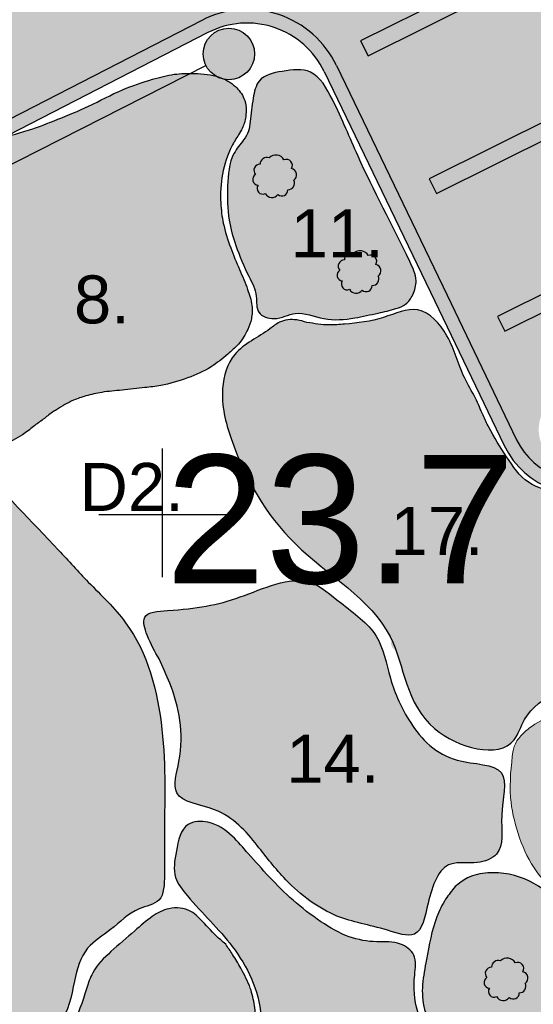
# Model space of a CAD drawing. Extents: x 5491059 to 5491327, y 5912942 to 5913063.
# Tile 43 of 49: x 5491220.3 to 5491223.3, y 5913003.63 to 5913009.38. Entities that reach past the tile are written whole.
import ezdxf

# ---------------------------------------------------------------- set-up
doc = ezdxf.new("R2010")
doc.units = 0
doc.layers.get('0').update_dxf_attribs({"linetype": 'CONTINUOUS'})
for name, color, linetype in [('AK_mała architektura', 7, 'CONTINUOUS'), ('AK_nawierzchnie', 21, 'CONTINUOUS'), ('AK_ogordzenie', 7, 'CONTINUOUS'), ('AK_pomocnicza', 7, 'CONTINUOUS'), ('AK_rośliny', 7, 'CONTINUOUS')]:
    doc.layers.add(name, color=color, linetype=linetype)
doc.layers.add('GSPWPN', color=7, linetype='CONTINUOUS', lineweight=13)
doc.layers.add('GSPWPN_O', color=7, linetype='CONTINUOUS', lineweight=13)
doc.styles.add('Arial', font='arial.ttf')
doc.styles.get("Standard").update_dxf_attribs({"font": 'txt.shx'})

# ---------------------------------------------------------------- blocks, each defined once
blk = doc.blocks.new('D_GSPWPN1')
blk.add_hatch(color=0).paths.add_polyline_path([(-0.045, 0), (-0.043467, -0.011647), (-0.038971, -0.0225), (-0.03182, -0.03182), (-0.0225, -0.038971), (-0.011647, -0.043467), (0, -0.045), (0.011647, -0.043467), (0.0225, -0.038971), (0.03182, -0.03182), (0.038971, -0.0225), (0.043467, -0.011647), (0.045, 0), (0.043467, 0.011647), (0.038971, 0.0225), (0.03182, 0.03182), (0.0225, 0.038971), (0.011647, 0.043467), (0, 0.045), (-0.011647, 0.043467), (-0.0225, 0.038971), (-0.03182, 0.03182), (-0.038971, 0.0225), (-0.043467, 0.011647)])
blk = doc.blocks.new('1-flat-1')
at = {"layer": 'AK_nawierzchnie', "linetype": 'Continuous', "lineweight": 5, "transparency": 33554534}
h = blk.add_hatch(color=254, dxfattribs=at)
h.dxf.hatch_style = 1
h.paths.add_polyline_path([(5491300.6426, 5913019.3532), (5491294.7543, 5913016.3188), (5491295.8204, 5913015.6901), (5491300.0207, 5913017.8497, -0.102762)])
h.paths.add_polyline_path([(5491304.181, 5913019.9887, -0.421893), (5491304.9688, 5913019.7246), (5491305.6137, 5913018.3855), (5491306.0196, 5913017.5428, 0.414214), (5491306.5803, 5913017.3467), (5491307.8491, 5913018.0005, 0.343292), (5491304.0393, 5913021.1036), (5491300.6426, 5913019.3532, 0.102762), (5491300.0207, 5913017.8497)])
h.paths.add_polyline_path([(5491305.1094, 5913019.8694), (5491305.8751, 5913020.2498), (5491305.9182, 5913020.163), (5491305.1525, 5913019.7827)], flags=16)
h.paths.add_polyline_path([(5491305.5089, 5913019.0652), (5491306.2746, 5913019.4455), (5491306.3177, 5913019.3587), (5491305.552, 5913018.9784)], flags=16)
h.paths.add_polyline_path([(5491305.9078, 5913018.2619), (5491306.6736, 5913018.6422), (5491306.7167, 5913018.5555), (5491305.9509, 5913018.1751)], flags=16)
h.paths.add_polyline_path([(5491306.5989, 5913017.602, -1), (5491306.1489, 5913017.602, -1)], flags=16)
h.paths.add_polyline_path([(5491306.1506, 5913022.1916), (5491304.0393, 5913021.1036, -0.343292), (5491307.8491, 5913018.0005), (5491308.0653, 5913018.1119)])
h.paths.add_polyline_path([(5491306.1506, 5913022.1916), (5491308.0653, 5913018.1119), (5491308.1827, 5913018.1724), (5491306.2277, 5913022.2313)])
at = {"layer": 'AK_nawierzchnie', "linetype": 'Continuous', "lineweight": -3, "true_color": 0xc7c8ca}
h = blk.add_hatch(color=9, dxfattribs=at)
h.dxf.hatch_style = 1
h.paths.add_polyline_path([(5491303.6142, 5913020.8845), (5491303.5776, 5913020.9557), (5491294.5364, 5913016.2965), (5491294.6118, 5913016.2453)])
h.paths.add_polyline_path([(5491304.1338, 5913019.8745), (5491304.0972, 5913019.9456), (5491295.5985, 5913015.576), (5491295.673, 5913015.5254)])
at = {"layer": 'AK_nawierzchnie', "linetype": 'Continuous', "lineweight": 5, "true_color": 0xc7c8ca}
h = blk.add_hatch(color=9, dxfattribs=at)
h.dxf.hatch_style = 1
h.paths.add_polyline_path([(5491304.181, 5913019.9887), (5491304.0948, 5913019.9444), (5491304.1341, 5913019.8746), (5491304.2177, 5913019.9176, -0.421847), (5491304.8967, 5913019.6899), (5491305.5417, 5913018.3508), (5491305.9476, 5913017.5081, 0.414214), (5491306.615, 5913017.2746), (5491307.8668, 5913017.9197, 0.005173), (5491307.8491, 5913018.0005), (5491306.5803, 5913017.3467, -0.414214), (5491306.0196, 5913017.5428), (5491305.6137, 5913018.3855), (5491304.9688, 5913019.7246, 0.421893)])
h.paths.add_polyline_path([(5491308.0653, 5913018.1119), (5491307.8491, 5913018.0005, -0.005173), (5491307.8668, 5913017.9197), (5491308.0993, 5913018.0395)])
h.paths.add_polyline_path([(5491308.1827, 5913018.1724), (5491308.0653, 5913018.1119), (5491308.0993, 5913018.0395), (5491308.2174, 5913018.1003), (5491308.2174, 5913018.1004)])
at = {"layer": 'AK_nawierzchnie', "color": 18, "linetype": 'Continuous', "lineweight": -3, "true_color": 0x000000}
for p, q in [((5491304.1811, 5913019.9887), (5491283.2886, 5913009.2468)), ((5491304.2177, 5913019.9176), (5491283.3411, 5913009.1865)), ((5491304.8967, 5913019.6899), (5491305.5417, 5913018.3508)), ((5491304.9688, 5913019.7246), (5491305.6137, 5913018.3855)), ((5491305.6137, 5913018.3855), (5491306.0196, 5913017.5428)), ((5491305.5417, 5913018.3508), (5491305.9476, 5913017.5081))]:
    blk.add_line(p, q, dxfattribs=at)
for centre, radius, start, end in [((5491304.4463, 5913019.4729), 0.58, 25.71743, 117.20437), ((5491304.4463, 5913019.4729), 0.5, 25.71743, 117.20437), ((5491306.398, 5913017.7251), 0.5, 205.71743, 295.71743), ((5491306.398, 5913017.7251), 0.42, 205.71743, 295.71743)]:
    blk.add_arc(centre, radius, start, end, dxfattribs=at)
blk = doc.blocks.new('3')
for p, q in [((5491286.5479, 5913014.1682), (5491286.5479, 5913013.4182)), ((5491286.9283, 5913013.7819), (5491286.1783, 5913013.7819))]:
    blk.add_line(p, q)
blk.add_circle((5491286.5479, 5913013.7819), 4)
blk = doc.blocks.new('5')
at = {"layer": 'AK_rośliny', "linetype": 'Continuous', "lineweight": -3, "true_color": 0x939598}
h = blk.add_hatch(color=252, dxfattribs=at)
h.dxf.hatch_style = 1
h.paths.add_polyline_path([(5491228.3231, 5913009.9564), (5491229.0889, 5913010.3368), (5491229.0458, 5913010.4236), (5491228.28, 5913010.0432)])
at = {"layer": 'AK_rośliny', "linetype": 'Continuous', "lineweight": -3}
for p, q in [((5491229.0458, 5913010.4236), (5491228.28, 5913010.0432)), ((5491229.0889, 5913010.3368), (5491229.0458, 5913010.4236)), ((5491228.3231, 5913009.9564), (5491229.0889, 5913010.3368)), ((5491228.28, 5913010.0432), (5491228.3231, 5913009.9564))]:
    blk.add_line(p, q, dxfattribs=at)

msp = doc.modelspace()

# ---------------------------------------------------------------- hatches: boundary and pattern name
at = {"layer": 'AK_ogordzenie', "linetype": 'Continuous', "lineweight": -3, "true_color": 0x6a473c, "transparency": 33554597}
h = msp.add_hatch(color=17, dxfattribs=at)
h.dxf.hatch_style = 1
edge = h.paths.add_edge_path()
edge.add_arc((5491221.51863, 5913009.17659), 0.15, 0, 360)
at = {"layer": 'AK_rośliny', "linetype": 'Continuous', "lineweight": -3, "true_color": 0xdfd1a7, "transparency": 33554534}
h = msp.add_hatch(color=9, dxfattribs=at)
h.dxf.hatch_style = 1
edge = h.paths.add_edge_path()
edge.add_spline(control_points=[(5491221.53951, 5913008.64768), (5491221.5151, 5913008.58663), (5491221.45428, 5913008.43445), (5491221.47738, 5913008.17622), (5491221.56894, 5913007.92979), (5491221.75026, 5913007.5752), (5491221.18584, 5913007.14122), (5491220.62587, 5913007.29514), (5491220.07573, 5913006.66459), (5491219.8462, 5913007.47398), (5491220.12586, 5913007.82966), (5491220.01398, 5913008.13306), (5491219.92684, 5913008.31275), (5491219.87909, 5913008.6274), (5491220.47431, 5913008.73195), (5491220.87888, 5913008.98147), (5491221.30912, 5913009.10463), (5491221.63821, 5913008.98396), (5491221.61978, 5913008.76764), (5491221.56243, 5913008.68658), (5491221.54533, 5913008.65756), (5491221.53951, 5913008.64768)], knot_values=[0, 0, 0, 0, 0.1957298, 0.487822, 0.7423891, 1.0042148, 1.5765264, 2.296683, 2.7478454, 3.3728459, 3.7885675, 4.0771477, 4.2528895, 4.4104912, 4.9362278, 5.583302, 5.9825404, 6.2512788, 6.4509279, 6.5174928, 6.551834, 6.551834, 6.551834, 6.551834], degree=3, periodic=0)
edge = h.paths.add_edge_path()
edge.add_spline(control_points=[(5491229.6571, 5912989.3828), (5491229.60888, 5912989.30588), (5491229.52534, 5912989.17266), (5491229.55008, 5912988.88261), (5491229.93216, 5912988.8834), (5491230.30025, 5912988.83646), (5491230.72712, 5912988.94262), (5491231.1044, 5912989.02746), (5491231.46431, 5912989.07166), (5491231.93622, 5912989.04566), (5491232.38759, 5912989.17431), (5491232.79757, 5912989.36106), (5491233.00841, 5912989.60081), (5491233.24913, 5912989.70106), (5491233.37001, 5912989.95134), (5491233.15801, 5912990.46103), (5491232.89833, 5912990.95976), (5491232.61594, 5912991.58614), (5491232.40515, 5912991.99577), (5491232.2783, 5912992.35483), (5491232.16164, 5912992.54276), (5491232.00976, 5912992.61104), (5491231.85777, 5912992.55131), (5491231.69304, 5912992.52938), (5491231.54569, 5912992.52935), (5491231.4289, 5912992.45087), (5491231.35842, 5912992.29941), (5491231.46174, 5912992.13187), (5491231.5417, 5912991.93262), (5491231.5646, 5912991.72169), (5491231.46063, 5912991.53649), (5491231.30226, 5912991.43345), (5491231.17782, 5912991.34746), (5491231.052, 5912991.27768), (5491231.10279, 5912991.12845), (5491231.14799, 5912990.97346), (5491231.21563, 5912990.74987), (5491231.10091, 5912990.52634), (5491230.90906, 5912990.36075), (5491230.67282, 5912990.3002), (5491230.43354, 5912990.17502), (5491230.22437, 5912990.00429), (5491230.00551, 5912989.82226), (5491229.86018, 5912989.63734), (5491229.71328, 5912989.51335), (5491229.67181, 5912989.41697), (5491229.6571, 5912989.3828)], knot_values=[0, 0, 0, 0, 0.2748015, 0.475959, 0.7089234, 1.2326035, 1.6732158, 1.9893353, 2.3999771, 2.7545203, 3.3993792, 3.786565, 4.084695, 4.3396116, 4.5404568, 4.8424783, 5.9013801, 6.2828951, 6.8966038, 7.2798718, 7.4298471, 7.5424248, 7.7470882, 7.888752, 8.0467479, 8.1770719, 8.2895862, 8.5110307, 8.7053392, 8.9526098, 9.1074679, 9.318565, 9.5003232, 9.5918612, 9.691485, 9.9025704, 10.1199421, 10.3487463, 10.6088838, 10.8607232, 11.0690172, 11.414709, 11.6686317, 11.9194716, 12.1206999, 12.2312744, 12.2312744, 12.2312744, 12.2312744], degree=3, periodic=0)
at = {"layer": 'AK_rośliny', "linetype": 'Continuous', "lineweight": -3, "true_color": 0xaad095, "transparency": 33554534}
h = msp.add_hatch(color=253, dxfattribs=at)
h.dxf.hatch_style = 1
edge = h.paths.add_edge_path()
edge.add_spline(control_points=[(5491221.64324, 5913008.78265), (5491221.64797, 5913008.82728), (5491221.65633, 5913008.90615), (5491221.68549, 5913009.04562), (5491221.83722, 5913009.07982), (5491222.022, 5913009.09997), (5491222.15609, 5913008.85532), (5491222.30668, 5913008.48528), (5491222.48934, 5913008.14425), (5491222.62283, 5913007.86612), (5491222.59805, 5913007.77475), (5491222.55619, 5913007.713), (5491222.47943, 5913007.68479), (5491222.37962, 5913007.66322), (5491222.24061, 5913007.63153), (5491222.07651, 5913007.61561), (5491221.91702, 5913007.69001), (5491221.79875, 5913007.61537), (5491221.67244, 5913007.65709), (5491221.68833, 5913007.77812), (5491221.62228, 5913007.89998), (5491221.56028, 5913008.04491), (5491221.50958, 5913008.22235), (5491221.50859, 5913008.40265), (5491221.52055, 5913008.57527), (5491221.5979, 5913008.66407), (5491221.63673, 5913008.72487), (5491221.64106, 5913008.76334), (5491221.64324, 5913008.78265)], knot_values=[0, 0, 0, 0, 0.1376704, 0.2432593, 0.3891063, 0.5540544, 0.7592855, 1.1212052, 1.8058184, 1.9244252, 2.0090849, 2.0771762, 2.1392956, 2.246637, 2.3861973, 2.5663274, 2.7361223, 2.8634597, 2.959746, 3.0541909, 3.1790362, 3.3743322, 3.5272724, 3.7268996, 3.9195726, 4.0176316, 4.0746947, 4.1321808, 4.1321808, 4.1321808, 4.1321808], degree=3, periodic=0)
at = {"layer": 'AK_rośliny', "linetype": 'Continuous', "lineweight": -3, "true_color": 0x9e247b, "transparency": 33554534}
h = msp.add_hatch(color=224, dxfattribs=at)
h.dxf.hatch_style = 1
edge = h.paths.add_edge_path()
edge.add_arc((5491221.73965, 5913008.53387), 0.03891, 69.672391, 179.672391)
edge.add_arc((5491221.70047, 5913008.49831), 0.03579, 89.571491, 223.536987)
edge.add_arc((5491221.69188, 5913008.44477), 0.03371, 120.981941, 264.486926)
edge.add_arc((5491221.71598, 5913008.39244), 0.03316, 145.510913, 296.909092)
edge.add_arc((5491221.76928, 5913008.38205), 0.04283, 206.603925, 325.380869)
edge.add_arc((5491221.82802, 5913008.383), 0.03452, 227.093478, 363.425279)
edge.add_arc((5491221.86445, 5913008.42259), 0.03758, 266.985924, 387.160327)
edge.add_arc((5491221.87553, 5913008.47071), 0.0382, 305.836755, 436.862877)
edge.add_arc((5491221.88421, 5913008.50791), 0.00000000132, 135, 225)
edge.add_arc((5491221.85435, 5913008.52652), 0.03518, 328.066769, 474.014044)
edge.add_arc((5491221.79247, 5913008.53384), 0.05365, 27.549792, 137.105454)
h = msp.add_hatch(color=224, dxfattribs=at)
h.dxf.hatch_style = 1
edge = h.paths.add_edge_path()
edge.add_arc((5491222.23179, 5913007.97537), 0.03891, 69.672391, 179.672391)
edge.add_arc((5491222.19261, 5913007.9398), 0.03579, 89.571491, 223.536987)
edge.add_arc((5491222.18402, 5913007.88626), 0.03371, 120.981941, 264.486926)
edge.add_arc((5491222.20812, 5913007.83393), 0.03316, 145.510913, 296.909092)
edge.add_arc((5491222.26142, 5913007.82354), 0.04283, 206.603925, 325.380869)
edge.add_arc((5491222.32016, 5913007.82449), 0.03452, 227.093478, 363.425279)
edge.add_arc((5491222.35659, 5913007.86408), 0.03758, 266.985924, 387.160327)
edge.add_arc((5491222.36767, 5913007.9122), 0.0382, 305.836755, 436.862877)
edge.add_arc((5491222.37635, 5913007.9494), 0.00000000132, 135, 225)
edge.add_arc((5491222.34649, 5913007.96801), 0.03518, 328.066769, 474.014044)
edge.add_arc((5491222.28461, 5913007.97533), 0.05365, 27.549792, 137.105454)
at = {"layer": 'AK_rośliny', "linetype": 'Continuous', "lineweight": -3, "true_color": 0xd19cc7, "transparency": 33554534}
h = msp.add_hatch(color=9, dxfattribs=at)
h.dxf.hatch_style = 1
edge = h.paths.add_edge_path()
edge.add_spline(control_points=[(5491221.9744, 5913007.6108), (5491222.01711, 5913007.60372), (5491222.0901, 5913007.59161), (5491222.24133, 5913007.60435), (5491222.4112, 5913007.62319), (5491222.6361, 5913007.73236), (5491222.82298, 5913007.52374), (5491222.86497, 5913007.32365), (5491222.95778, 5913007.1781), (5491222.99699, 5913007.07836), (5491223.05354, 5913006.96161), (5491223.13697, 5913006.83057), (5491223.25751, 5913006.64979), (5491223.46162, 5913006.61599), (5491223.69125, 5913006.47185), (5491223.69185, 5913006.19792), (5491223.74891, 5913005.9619), (5491223.71246, 5913005.77928), (5491223.60604, 5913005.49908), (5491223.2738, 5913005.43084), (5491223.16149, 5913005.04335), (5491222.55041, 5913005.21228), (5491222.54212, 5913005.89445), (5491221.86134, 5913006.26086), (5491221.56011, 5913006.79171), (5491221.45589, 5913007.19392), (5491221.53644, 5913007.45946), (5491221.7115, 5913007.53145), (5491221.8196, 5913007.62432), (5491221.90273, 5913007.63191), (5491221.95498, 5913007.61652), (5491221.9744, 5913007.6108)], knot_values=[0, 0, 0, 0, 0.1293442, 0.2210047, 0.4519708, 0.6558558, 0.8836664, 1.1484514, 1.2844939, 1.3937862, 1.4702198, 1.6723474, 1.8676192, 2.0849398, 2.2662544, 2.6306867, 2.8139625, 2.9977571, 3.1797426, 3.6819654, 3.8148498, 4.2837797, 4.8790595, 5.65253, 6.372479, 6.6693353, 6.8807071, 7.1337686, 7.2007515, 7.3036755, 7.3645776, 7.3645776, 7.3645776, 7.3645776], degree=3, periodic=0)
at = {"layer": 'AK_rośliny', "linetype": 'Continuous', "lineweight": -3, "true_color": 0xc6d1c5, "transparency": 33554534}
h = msp.add_hatch(color=9, dxfattribs=at)
h.dxf.hatch_style = 1
edge = h.paths.add_edge_path()
edge.add_spline(control_points=[(5491219.34276, 5913004.73441), (5491219.33854, 5913004.64989), (5491219.3316, 5913004.51082), (5491219.47259, 5913004.28331), (5491219.7303, 5913004.29828), (5491219.9721, 5913004.1578), (5491219.98567, 5913003.87249), (5491219.99273, 5913003.66242), (5491220.0645, 5913003.43595), (5491220.22273, 5913003.45437), (5491220.36759, 5913003.43342), (5491220.57678, 5913003.51948), (5491220.60798, 5913003.75253), (5491220.66663, 5913003.9667), (5491220.84476, 5913004.0683), (5491220.95608, 5913004.1944), (5491221.14099, 5913004.22323), (5491221.1422, 5913004.41778), (5491221.14001, 5913004.73257), (5491221.16002, 5913005.24308), (5491221.01577, 5913005.79375), (5491220.70938, 5913006.07758), (5491220.43108, 5913006.38981), (5491220.11824, 5913006.68633), (5491219.93371, 5913007.01687), (5491219.85585, 5913007.30638), (5491219.47822, 5913007.18111), (5491219.19787, 5913006.95077), (5491218.71967, 5913006.82387), (5491218.58229, 5913006.4382), (5491218.60452, 5913006.13772), (5491218.80823, 5913005.88774), (5491218.77521, 5913005.54146), (5491218.96698, 5913005.1718), (5491219.2374, 5913005.03265), (5491219.35819, 5913004.8512), (5491219.34438, 5913004.77473), (5491219.34331, 5913004.74809), (5491219.34276, 5913004.73441)], knot_values=[0, 0, 0, 0, 0.2502048, 0.4116883, 0.7317631, 0.9483329, 1.1703855, 1.5121866, 1.6495518, 1.7718587, 1.9255043, 2.1088008, 2.367868, 2.5745717, 2.7474845, 2.953582, 3.079668, 3.2302311, 3.4413181, 4.0788877, 4.736122, 5.0585446, 5.3127869, 5.9990975, 6.3038777, 6.507655, 6.740966, 7.2465322, 7.720346, 8.0682276, 8.3785, 8.585388, 8.9955936, 9.3571258, 9.7573559, 9.9065649, 9.9455572, 9.9866959, 9.9866959, 9.9866959, 9.9866959], degree=3, periodic=0)
at = {"layer": 'AK_rośliny', "linetype": 'Continuous', "lineweight": -3, "true_color": 0xc8ef97, "transparency": 33554534}
h = msp.add_hatch(color=71, dxfattribs=at)
h.dxf.hatch_style = 1
edge = h.paths.add_edge_path()
edge.add_spline(control_points=[(5491221.11053, 5913005.6477), (5491221.13229, 5913005.6009), (5491221.219, 5913005.41435), (5491221.27016, 5913005.16149), (5491221.16269, 5913004.81691), (5491221.49505, 5913004.78565), (5491221.67282, 5913004.57821), (5491221.86247, 5913004.32579), (5491222.12795, 5913004.12741), (5491222.38248, 5913004.08992), (5491222.63565, 5913004.00163), (5491222.68227, 5913004.25257), (5491222.7612, 5913004.48591), (5491222.95784, 5913004.44325), (5491223.13668, 5913004.51394), (5491223.08727, 5913004.73934), (5491223.18082, 5913005.04201), (5491222.78976, 5913005.02454), (5491222.57431, 5913005.25033), (5491222.45343, 5913005.52223), (5491222.40514, 5913005.80894), (5491222.18806, 5913005.95403), (5491221.94819, 5913006.17158), (5491221.55986, 5913005.97833), (5491221.29513, 5913005.93561), (5491220.99703, 5913005.92154), (5491221.04651, 5913005.76094), (5491221.08663, 5913005.68998), (5491221.11053, 5913005.6477)], knot_values=[0, 0, 0, 0, 0.1540873, 0.6141131, 0.7972745, 1.039072, 1.3639679, 1.6235504, 1.9901932, 2.2967753, 2.4519637, 2.6489477, 2.9132727, 3.0672897, 3.1900847, 3.418079, 3.6656669, 3.9339975, 4.2858804, 4.5684534, 4.8272041, 5.112325, 5.322085, 5.7418842, 6.1731341, 6.3126754, 6.4177761, 6.5726792, 6.5726792, 6.5726792, 6.5726792], degree=3, periodic=0)
at = {"layer": 'AK_rośliny', "linetype": 'Continuous', "lineweight": 20, "transparency": 33554534}
h = msp.add_hatch(color=8, dxfattribs=at)
h.dxf.hatch_style = 1
edge = h.paths.add_edge_path()
edge.add_spline(control_points=[(5491223.17731, 5913005.11454), (5491223.16669, 5913005.02274), (5491223.14779, 5913004.8593), (5491223.20217, 5913004.62426), (5491223.28572, 5913004.42945), (5491223.43539, 5913004.2634), (5491223.66564, 5913004.27922), (5491223.8939, 5913004.3442), (5491224.03466, 5913004.57003), (5491224.12859, 5913004.77869), (5491224.11276, 5913005.06271), (5491223.88545, 5913005.18445), (5491223.67951, 5913005.27478), (5491223.46292, 5913005.35232), (5491223.30812, 5913005.27378), (5491223.2281, 5913005.20898), (5491223.19026, 5913005.15873), (5491223.18031, 5913005.12477), (5491223.17731, 5913005.11454)], knot_values=[0, 0, 0, 0, 0.2752705, 0.4901348, 0.7113408, 0.9196918, 1.0966724, 1.3716216, 1.5739625, 1.8064087, 2.0753414, 2.3004294, 2.5210011, 2.7766309, 2.9362454, 3.0133543, 3.0872801, 3.1191759, 3.1191759, 3.1191759, 3.1191759], degree=3, periodic=0)
at = {"layer": 'AK_rośliny', "linetype": 'Continuous', "lineweight": -3, "true_color": 0xb0946f, "transparency": 33554534}
h = msp.add_hatch(color=33, dxfattribs=at)
h.dxf.hatch_style = 1
edge = h.paths.add_edge_path()
edge.add_spline(control_points=[(5491221.6315, 5913004.51215), (5491221.67207, 5913004.46654), (5491221.75568, 5913004.37253), (5491221.89324, 5913004.2346), (5491222.0485, 5913004.11533), (5491222.21013, 5913004.02), (5491222.3736, 5913003.99101), (5491222.50963, 5913004.00429), (5491222.62039, 5913003.92261), (5491222.59413, 5913003.7666), (5491222.60469, 5913003.57678), (5491222.73077, 5913003.37544), (5491222.91399, 5913003.34344), (5491223.00794, 5913003.19788), (5491222.87099, 5913002.98365), (5491222.86941, 5913002.72736), (5491222.94909, 5913002.51471), (5491222.98051, 5913002.366), (5491222.89287, 5913002.24049), (5491222.72538, 5913002.19501), (5491222.57238, 5913002.32851), (5491222.36533, 5913002.44453), (5491222.07597, 5913002.54872), (5491221.39529, 5913002.57475), (5491221.83855, 5913003.43726), (5491221.56453, 5913003.97455), (5491221.3343, 5913004.19046), (5491221.18545, 5913004.3772), (5491221.21082, 5913004.52886), (5491221.24511, 5913004.6989), (5491221.4198, 5913004.70612), (5491221.53631, 5913004.62346), (5491221.60162, 5913004.54709), (5491221.6315, 5913004.51215)], knot_values=[0, 0, 0, 0, 0.1831744, 0.3775053, 0.5829848, 0.7704202, 0.9332347, 1.0726703, 1.1731117, 1.2905787, 1.5047509, 1.7575123, 1.9174588, 2.0359468, 2.2063519, 2.6050266, 2.7617333, 2.8957469, 3.03781, 3.1756985, 3.3620643, 3.6000644, 3.892931, 4.3143505, 5.2493244, 5.6899741, 6.0852547, 6.2126316, 6.3671456, 6.5361909, 6.6528403, 6.8163161, 6.954221, 6.954221, 6.954221, 6.954221], degree=3, periodic=0)
at = {"layer": 'AK_rośliny', "linetype": 'Continuous', "lineweight": -3, "true_color": 0xaad095, "transparency": 33554534}
h = msp.add_hatch(color=253, dxfattribs=at)
h.dxf.hatch_style = 1
edge = h.paths.add_edge_path()
edge.add_spline(control_points=[(5491222.83873, 5913004.31958), (5491222.86229, 5913004.33846), (5491222.91788, 5913004.383), (5491223.07289, 5913004.4128), (5491223.28021, 5913004.37341), (5491223.48575, 5913004.18993), (5491223.8008, 5913004.19853), (5491224.08395, 5913004.11064), (5491224.29412, 5913004.21243), (5491224.52742, 5913004.19649), (5491224.49018, 5913003.94097), (5491224.65186, 5913003.77682), (5491224.88798, 5913003.68871), (5491224.88789, 5913003.40996), (5491224.87207, 5913003.18118), (5491224.61889, 5913002.95233), (5491224.44131, 5913003.27505), (5491224.22075, 5913003.52738), (5491223.66922, 5913003.64035), (5491223.26344, 5913003.46619), (5491222.84071, 5913003.30965), (5491222.61183, 5913003.59074), (5491222.67092, 5913003.88304), (5491222.70868, 5913004.10144), (5491222.77685, 5913004.24201), (5491222.81969, 5913004.29571), (5491222.83873, 5913004.31958)], knot_values=[0, 0, 0, 0, 0.0895276, 0.211231, 0.4588235, 0.696672, 0.9977578, 1.3728213, 1.5194558, 1.7112778, 1.9073461, 2.1323575, 2.3682287, 2.5821696, 2.8709612, 3.0979942, 3.3294376, 3.7343345, 4.159792, 4.8742666, 5.0828705, 5.4119711, 5.7034053, 5.961193, 6.0754692, 6.1669155, 6.1669155, 6.1669155, 6.1669155], degree=3, periodic=0)
at = {"layer": 'AK_rośliny', "linetype": 'Continuous', "lineweight": -3, "true_color": 0x6e5ca1, "transparency": 33554534}
h = msp.add_hatch(color=195, dxfattribs=at)
h.dxf.hatch_style = 1
edge = h.paths.add_edge_path()
edge.add_spline(control_points=[(5491221.49991, 5913003.98313), (5491221.51338, 5913003.96369), (5491221.54481, 5913003.91836), (5491221.59424, 5913003.83379), (5491221.64576, 5913003.73641), (5491221.67001, 5913003.62498), (5491221.68135, 5913003.48898), (5491221.66285, 5913003.33263), (5491221.62043, 5913003.15806), (5491221.58873, 5913002.98926), (5491221.55809, 5913002.83859), (5491221.59965, 5913002.70682), (5491221.47019, 5913002.57021), (5491221.23778, 5913002.70607), (5491220.94161, 5913002.74522), (5491220.57597, 5913002.82489), (5491220.31101, 5913002.9115), (5491220.01192, 5913002.94016), (5491220.07946, 5913003.14059), (5491220.08959, 5913003.25767), (5491220.08297, 5913003.41099), (5491220.28402, 5913003.39128), (5491220.41268, 5913003.37877), (5491220.53192, 5913003.40001), (5491220.62721, 5913003.53303), (5491220.67276, 5913003.67818), (5491220.72473, 5913003.84012), (5491220.83459, 5913003.94777), (5491220.95613, 5913004.04949), (5491221.06144, 5913004.14452), (5491221.17144, 5913004.2036), (5491221.29785, 5913004.1913), (5491221.38166, 5913004.09549), (5491221.44649, 5913004.02934), (5491221.49024, 5913003.99149), (5491221.49991, 5913003.98313)], knot_values=[0, 0, 0, 0, 0.0709045, 0.1653986, 0.2941234, 0.3988418, 0.5048813, 0.7026595, 0.8672662, 1.0438231, 1.2189283, 1.3244936, 1.4273621, 1.6914547, 1.9838919, 2.3684541, 2.7710099, 2.9078529, 3.1115352, 3.2196886, 3.3000288, 3.512026, 3.6285704, 3.7271886, 3.8502284, 4.0901229, 4.1907337, 4.3533169, 4.5379736, 4.6703731, 4.777647, 4.9054605, 5.0124996, 5.1476067, 5.1859063, 5.1859063, 5.1859063, 5.1859063], degree=3, periodic=0)
at = {"layer": 'AK_rośliny', "linetype": 'Continuous', "lineweight": -3, "true_color": 0x9e247b, "transparency": 33554534}
h = msp.add_hatch(color=224, dxfattribs=at)
h.dxf.hatch_style = 1
edge = h.paths.add_edge_path()
edge.add_arc((5491223.09045, 5913003.84938), 0.03891, 69.672391, 179.672391)
edge.add_arc((5491223.05128, 5913003.81381), 0.03579, 89.571491, 223.536987)
edge.add_arc((5491223.04269, 5913003.76027), 0.03371, 120.981941, 264.486926)
edge.add_arc((5491223.06678, 5913003.70794), 0.03316, 145.510913, 296.909092)
edge.add_arc((5491223.12009, 5913003.69755), 0.04283, 206.603925, 325.380869)
edge.add_arc((5491223.17883, 5913003.6985), 0.03452, 227.093478, 363.425279)
edge.add_arc((5491223.21526, 5913003.73809), 0.03758, 266.985924, 387.160327)
edge.add_arc((5491223.22634, 5913003.78621), 0.0382, 305.836755, 436.862877)
edge.add_arc((5491223.23502, 5913003.82341), 0.00000000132, 135, 225)
edge.add_arc((5491223.20516, 5913003.84202), 0.03518, 328.066769, 474.014044)
edge.add_arc((5491223.14327, 5913003.84934), 0.05365, 27.549792, 137.105454)

# ---------------------------------------------------------------- linework, layer by layer
at = {"layer": 'AK_ogordzenie', "linetype": 'Continuous', "lineweight": -3}
msp.add_line((5491221.38483, 5913009.10879, -0.02), (5491219.42238, 5913008.11441, -0.02), dxfattribs=at)
msp.add_circle((5491221.51863, 5913009.17659, -0.02), 0.15, dxfattribs=at)
at = {"layer": 'AK_pomocnicza', "linetype": 'Continuous', "lineweight": -3}
for points in [[(5491221.9744, 5913007.6108, -0.02), (5491222.10287, 5913007.59583, -0.02), (5491222.19441, 5913007.60062, -0.02), (5491222.422, 5913007.63998, -0.02), (5491222.62114, 5913007.68371, -0.02), (5491222.79183, 5913007.53284, -0.02), (5491222.89371, 5913007.28844, -0.02), (5491222.95812, 5913007.16861, -0.02), (5491223.00254, 5913007.06875, -0.02), (5491223.03585, 5913006.99996, -0.02), (5491223.14023, 5913006.82687, -0.02), (5491223.26683, 5913006.67819, -0.02), (5491223.46893, 5913006.59831, -0.02), (5491223.61807, 5913006.49519, -0.02), (5491223.71071, 5913006.14273, -0.02), (5491223.73565, 5913005.96116, -0.02), (5491223.70715, 5913005.77959, -0.02), (5491223.63156, 5913005.61404, -0.02), (5491223.2447, 5913005.29377, -0.02), (5491223.18368, 5913005.17573, -0.02), (5491222.71945, 5913005.24199, -0.02), (5491222.45971, 5913005.77762, -0.02), (5491221.90706, 5913006.31876, -0.02), (5491221.53144, 5913006.93295, -0.02), (5491221.4817, 5913007.22561, -0.02), (5491221.55354, 5913007.4244, -0.02), (5491221.75802, 5913007.57349, -0.02), (5491221.81317, 5913007.6115, -0.02), (5491221.9152, 5913007.62509, -0.02), (5491221.9744, 5913007.6108, -0.02)], [(5491219.34276, 5913004.73441, -0.02), (5491219.36196, 5913004.48494, -0.02), (5491219.45159, 5913004.35061, -0.02), (5491219.75888, 5913004.26106, -0.02), (5491219.93814, 5913004.13953, -0.02), (5491219.98295, 5913003.92204, -0.02), (5491220.02142, 5913003.58241, -0.02), (5491220.08544, 5913003.46088, -0.02), (5491220.20708, 5913003.44809, -0.02), (5491220.36095, 5913003.43981, -0.02), (5491220.52718, 5913003.52484, -0.02), (5491220.6168, 5913003.76791, -0.02), (5491220.69363, 5913003.95981, -0.02), (5491220.82806, 5913004.06855, -0.02), (5491220.99451, 5913004.19009, -0.02), (5491221.10975, 5913004.24126, -0.02), (5491221.14176, 5913004.38838, -0.02), (5491221.14176, 5913004.59947, -0.02), (5491221.12758, 5913005.23688, -0.02), (5491220.91575, 5913005.85904, -0.02), (5491220.69749, 5913006.09636, -0.02), (5491220.52417, 5913006.28236, -0.02), (5491220.06839, 5913006.79549, -0.02), (5491219.92715, 5913007.06556, -0.02), (5491219.83086, 5913007.24516, -0.02), (5491219.59977, 5913007.21309, -0.02), (5491219.15683, 5913006.96935, -0.02), (5491218.73957, 5913006.74486, -0.02), (5491218.60477, 5913006.42416, -0.02), (5491218.64328, 5913006.11629, -0.02), (5491218.74599, 5913005.9367, -0.02), (5491218.8166, 5913005.53262, -0.02), (5491218.98351, 5913005.21192, -0.02), (5491219.28522, 5913004.94894, -0.02), (5491219.34941, 5913004.81425, -0.02), (5491219.3454, 5913004.77546, -0.02), (5491219.34276, 5913004.73441, -0.02)], [(5491221.11053, 5913005.6477, -0.02), (5491221.17283, 5913005.50677, -0.02), (5491221.22686, 5913005.04993, -0.02), (5491221.21439, 5913004.86719, -0.02), (5491221.43469, 5913004.76751, -0.02), (5491221.68403, 5913004.55922, -0.02), (5491221.85029, 5913004.35987, -0.02), (5491222.14957, 5913004.14806, -0.02), (5491222.44468, 5913004.065, -0.02), (5491222.60201, 5913004.04237, -0.02), (5491222.6816, 5913004.22282, -0.02), (5491222.81462, 5913004.45124, -0.02), (5491222.96841, 5913004.45955, -0.02), (5491223.08063, 5913004.50938, -0.02), (5491223.11166, 5913004.73526, -0.02), (5491223.10973, 5913004.98284, -0.02), (5491222.85202, 5913005.05759, -0.02), (5491222.57793, 5913005.27826, -0.02), (5491222.46155, 5913005.53575, -0.02), (5491222.37842, 5913005.78079, -0.02), (5491222.17059, 5913005.97598, -0.02), (5491221.99601, 5913006.09227, -0.02), (5491221.58451, 5913006.00921, -0.02), (5491221.16054, 5913005.9303, -0.02), (5491221.0268, 5913005.89049, -0.02), (5491221.04164, 5913005.78644, -0.02), (5491221.11053, 5913005.6477, -0.02)], [(5491221.6315, 5913004.51215, -0.02), (5491221.7545, 5913004.37642, -0.02), (5491221.89329, 5913004.2404, -0.02), (5491222.05611, 5913004.11506, -0.02), (5491222.2216, 5913004.02705, -0.02), (5491222.38175, 5913003.99771, -0.02), (5491222.52055, 5913003.98438, -0.02), (5491222.59795, 5913003.92037, -0.02), (5491222.60329, 5913003.80302, -0.02), (5491222.62198, 5913003.58967, -0.02), (5491222.7717, 5913003.38602, -0.02), (5491222.91583, 5913003.31668, -0.02), (5491222.97722, 5913003.21534, -0.02), (5491222.92651, 5913003.05265, -0.02), (5491222.90258, 5913002.6547, -0.02), (5491222.94809, 5913002.50474, -0.02), (5491222.96143, 5913002.37139, -0.02), (5491222.87781, 5913002.25092, -0.02), (5491222.7479, 5913002.21938, -0.02), (5491222.58508, 5913002.31005, -0.02), (5491222.37955, 5913002.43007, -0.02), (5491222.10196, 5913002.52341, -0.02), (5491221.69358, 5913002.62742, -0.02), (5491221.7054, 5913003.56232, -0.02), (5491221.53794, 5913003.96991, -0.02), (5491221.27601, 5913004.26595, -0.02), (5491221.2073, 5913004.3732, -0.02), (5491221.2116, 5913004.52766, -0.02), (5491221.2803, 5913004.68211, -0.02), (5491221.39624, 5913004.69498, -0.02), (5491221.53794, 5913004.61347, -0.02), (5491221.6315, 5913004.51215, -0.02)], [(5491222.83873, 5913004.31958, -0.02), (5491222.91224, 5913004.37068, -0.02), (5491223.0305, 5913004.39942, -0.02), (5491223.27342, 5913004.35151, -0.02), (5491223.47798, 5913004.23016, -0.02), (5491223.77523, 5913004.18225, -0.02), (5491224.14919, 5913004.15351, -0.02), (5491224.28982, 5913004.19503, -0.02), (5491224.4784, 5913004.1599, -0.02), (5491224.51995, 5913003.96828, -0.02), (5491224.66059, 5913003.79264, -0.02), (5491224.85236, 5913003.65531, -0.02), (5491224.88594, 5913003.44402, -0.02), (5491224.81946, 5913003.16299, -0.02), (5491224.63535, 5913003.03014, -0.02), (5491224.47682, 5913003.19876, -0.02), (5491224.19555, 5913003.49001, -0.02), (5491223.78132, 5913003.5871, -0.02), (5491223.08968, 5913003.40111, -0.02), (5491222.88637, 5913003.36227, -0.02), (5491222.66135, 5913003.60242, -0.02), (5491222.67158, 5913003.89368, -0.02), (5491222.73295, 5913004.14406, -0.02), (5491222.78409, 5913004.24625, -0.02), (5491222.83873, 5913004.31958, -0.02)], [(5491221.49991, 5913003.98313, -0.02), (5491221.53966, 5913003.92441, -0.02), (5491221.58805, 5913003.84325, -0.02), (5491221.64345, 5913003.72706, -0.02), (5491221.66765, 5913003.62517, -0.02), (5491221.67632, 5913003.51949, -0.02), (5491221.65731, 5913003.32263, -0.02), (5491221.62274, 5913003.16169, -0.02), (5491221.58814, 5913002.98856, -0.02), (5491221.57259, 5913002.81414, -0.02), (5491221.57663, 5913002.70159, -0.02), (5491221.5121, 5913002.6311, -0.02), (5491221.2525, 5913002.67962, -0.02), (5491220.96757, 5913002.74546, -0.02), (5491220.59182, 5913002.82731, -0.02), (5491220.20004, 5913002.91983, -0.02), (5491220.06923, 5913002.96003, -0.02), (5491220.07725, 5913003.16355, -0.02), (5491220.08768, 5913003.2712, -0.02), (5491220.09636, 5913003.35107, -0.02), (5491220.30489, 5913003.38927, -0.02), (5491220.42132, 5913003.38406, -0.02), (5491220.5169, 5913003.40837, -0.02), (5491220.59857, 5913003.50039, -0.02), (5491220.6873, 5913003.72328, -0.02), (5491220.72379, 5913003.81703, -0.02), (5491220.82979, 5913003.94031, -0.02), (5491220.96881, 5913004.06185, -0.02), (5491221.07142, 5913004.14553, -0.02), (5491221.16873, 5913004.19067, -0.02), (5491221.29558, 5913004.17504, -0.02), (5491221.37552, 5913004.10385, -0.02), (5491221.47109, 5913004.00836, -0.02), (5491221.49991, 5913003.98313, -0.02)]]:
    msp.add_spline(points, degree=3, dxfattribs=at)
at = {"layer": 'AK_rośliny', "linetype": 'Continuous', "lineweight": -3, "elevation": -0.02}
for points in [[(5491221.75316, 5913008.57036, 0.5205671), (5491221.70074, 5913008.5341, 0.5205671), (5491221.70074, 5913008.5341, 0.6616691), (5491221.67453, 5913008.47366, 0.5205671), (5491221.67453, 5913008.47366, 0.7232476), (5491221.68864, 5913008.41121, 0.5205671), (5491221.68864, 5913008.41121, 0.7770654), (5491221.73098, 5913008.36287, 0.5205671), (5491221.73098, 5913008.36287, 0.5702566), (5491221.80453, 5913008.35772, 0.5205671), (5491221.80453, 5913008.35772, 0.676617), (5491221.86248, 5913008.38506, 0.5205671), (5491221.86248, 5913008.38506, 0.5783653), (5491221.89789, 5913008.43975, 0.5205671), (5491221.89789, 5913008.43975, 0.6433828), (5491221.88421, 5913008.50791, 0.5205671), (5491221.88421, 5913008.50791, 0.7396051), (5491221.84004, 5913008.55865, 0.5205671), (5491221.84004, 5913008.55865, 0.5181053), (5491221.75316, 5913008.57036)], [(5491222.2453, 5913008.01185, 0.5205671), (5491222.19288, 5913007.97559, 0.5205671), (5491222.19288, 5913007.97559, 0.6616691), (5491222.16667, 5913007.91515, 0.5205671), (5491222.16667, 5913007.91515, 0.7232476), (5491222.18078, 5913007.85271, 0.5205671), (5491222.18078, 5913007.85271, 0.7770654), (5491222.22312, 5913007.80436, 0.5205671), (5491222.22312, 5913007.80436, 0.5702566), (5491222.29667, 5913007.79921, 0.5205671), (5491222.29667, 5913007.79921, 0.676617), (5491222.35462, 5913007.82655, 0.5205671), (5491222.35462, 5913007.82655, 0.5783653), (5491222.39003, 5913007.88124, 0.5205671), (5491222.39003, 5913007.88124, 0.6433828), (5491222.37635, 5913007.9494, 0.5205671), (5491222.37635, 5913007.9494, 0.7396051), (5491222.33218, 5913008.00014, 0.5205671), (5491222.33218, 5913008.00014, 0.5181053), (5491222.2453, 5913008.01185)], [(5491223.10397, 5913003.88586, 0.5205671), (5491223.05155, 5913003.8496, 0.5205671), (5491223.05155, 5913003.8496, 0.6616691), (5491223.02534, 5913003.78916, 0.5205671), (5491223.02534, 5913003.78916, 0.7232476), (5491223.03945, 5913003.72672, 0.5205671), (5491223.03945, 5913003.72672, 0.7770654), (5491223.08179, 5913003.67837, 0.5205671), (5491223.08179, 5913003.67837, 0.5702566), (5491223.15533, 5913003.67322, 0.5205671), (5491223.15533, 5913003.67322, 0.676617), (5491223.21328, 5913003.70056, 0.5205671), (5491223.21328, 5913003.70056, 0.5783653), (5491223.2487, 5913003.75525, 0.5205671), (5491223.2487, 5913003.75525, 0.6433828), (5491223.23502, 5913003.82341, 0.5205671), (5491223.23502, 5913003.82341, 0.7396051), (5491223.19084, 5913003.87416, 0.5205671), (5491223.19084, 5913003.87416, 0.5181053), (5491223.10397, 5913003.88586)]]:
    msp.add_lwpolyline(points, format="xyb", dxfattribs=at)
at = {"layer": 'AK_rośliny', "linetype": 'Continuous', "lineweight": -3}
for points in [[(5491219.95153, 5913007.23503, -0.02), (5491219.96463, 5913007.16086, -0.02), (5491220.00829, 5913007.04452, -0.02), (5491220.04905, 5913006.96453, -0.02), (5491220.10992, 5913006.91166, -0.02), (5491220.14675, 5913006.8964, -0.02), (5491220.19412, 5913006.89595, -0.02), (5491220.25856, 5913006.92467, -0.02), (5491220.31253, 5913006.95476, -0.02), (5491220.37809, 5913007.00411, -0.02), (5491220.4343, 5913007.0457, -0.02), (5491220.48823, 5913007.0866, -0.02), (5491220.51136, 5913007.10141, -0.02), (5491220.61151, 5913007.15671, -0.02), (5491220.68325, 5913007.18152, -0.02), (5491220.77613, 5913007.20266, -0.02), (5491220.89477, 5913007.21552, -0.02), (5491221.02838, 5913007.23042, -0.02), (5491221.12034, 5913007.24236, -0.02), (5491221.27761, 5913007.28739, -0.02), (5491221.4148, 5913007.35184, -0.02), (5491221.51228, 5913007.42627, -0.02), (5491221.57376, 5913007.48419, -0.02), (5491221.62877, 5913007.57037, -0.02), (5491221.6496, 5913007.63241, -0.02), (5491221.65275, 5913007.70997, -0.02), (5491221.62776, 5913007.80333, -0.02), (5491221.58064, 5913007.91968, -0.02), (5491221.5289, 5913008.04599, -0.02), (5491221.48588, 5913008.18977, -0.02), (5491221.47104, 5913008.30687, -0.02), (5491221.48143, 5913008.47585, -0.02), (5491221.53581, 5913008.63863, -0.02), (5491221.57486, 5913008.70551, -0.02), (5491221.59625, 5913008.74267, -0.02), (5491221.6167, 5913008.81048, -0.02), (5491221.6064, 5913008.91759, -0.02), (5491221.5562, 5913008.98633, -0.02), (5491221.4623, 5913009.04114, -0.02), (5491221.31912, 5913009.0625, -0.02), (5491221.19919, 5913009.05786, -0.02), (5491221.07338, 5913009.02914, -0.02), (5491220.89766, 5913008.96783, -0.02), (5491220.69939, 5913008.87199, -0.02), (5491220.51996, 5913008.79582, -0.02), (5491220.3461, 5913008.73172, -0.02), (5491220.14779, 5913008.67209, -0.02), (5491220.026, 5913008.61821, -0.02), (5491219.9414, 5913008.53925, -0.02), (5491219.91629, 5913008.47236, -0.02), (5491219.91629, 5913008.38969, -0.02), (5491219.93771, 5913008.31223, -0.02), (5491219.97398, 5913008.21537, -0.02), (5491220.01675, 5913008.11597, -0.02), (5491220.0465, 5913008.02679, -0.02), (5491220.06324, 5913007.96919, -0.02), (5491220.06692, 5913007.86932, -0.02), (5491220.01671, 5913007.68632, -0.02), (5491219.96553, 5913007.55318, -0.02), (5491219.94043, 5913007.37389, -0.02), (5491219.94972, 5913007.25736, -0.02), (5491219.95153, 5913007.23503, -0.02)], [(5491221.64324, 5913008.78265, -0.02), (5491221.66059, 5913008.91922, -0.02), (5491221.69531, 5913009.01894, -0.02), (5491221.82982, 5913009.0753, -0.02), (5491221.99471, 5913009.07097, -0.02), (5491222.12272, 5913008.91055, -0.02), (5491222.27243, 5913008.58104, -0.02), (5491222.57432, 5913007.96659, -0.02), (5491222.61121, 5913007.85386, -0.02), (5491222.59168, 5913007.77149, -0.02), (5491222.55046, 5913007.71729, -0.02), (5491222.49405, 5913007.69128, -0.02), (5491222.38991, 5913007.66526, -0.02), (5491222.25322, 5913007.63708, -0.02), (5491222.07314, 5913007.63275, -0.02), (5491221.90608, 5913007.6631, -0.02), (5491221.78242, 5913007.63275, -0.02), (5491221.69346, 5913007.6696, -0.02), (5491221.67827, 5913007.76281, -0.02), (5491221.63488, 5913007.87988, -0.02), (5491221.55894, 5913008.0598, -0.02), (5491221.51992, 5913008.20768, -0.02), (5491221.51124, 5913008.40712, -0.02), (5491221.54814, 5913008.59623, -0.02), (5491221.60455, 5913008.67644, -0.02), (5491221.63253, 5913008.72617, -0.02), (5491221.64324, 5913008.78265, -0.02)]]:
    msp.add_spline(points, degree=3, dxfattribs=at)
at = {"layer": 'AK_rośliny', "color": 18, "linetype": 'Continuous', "lineweight": 20, "true_color": 0x000000}
msp.add_spline([(5491223.17731, 5913005.11454, -0.02), (5491223.16324, 5913004.83963, -0.02), (5491223.20732, 5913004.62933, -0.02), (5491223.30073, 5913004.42882, -0.02), (5491223.45461, 5913004.28836, -0.02), (5491223.63148, 5913004.2821, -0.02), (5491223.89132, 5913004.38917, -0.02), (5491224.0242, 5913004.55749, -0.02), (5491224.10325, 5913004.78089, -0.02), (5491224.06843, 5913005.04755, -0.02), (5491223.88679, 5913005.18049, -0.02), (5491223.685, 5913005.26957, -0.02), (5491223.43434, 5913005.31973, -0.02), (5491223.2883, 5913005.25534, -0.02), (5491223.22928, 5913005.20571, -0.02), (5491223.18739, 5913005.1448, -0.02), (5491223.17731, 5913005.11454, -0.02)], degree=3, dxfattribs=at)

# ---------------------------------------------------------------- block references
at = {"layer": 'AK_mała architektura', "linetype": 'Continuous', "lineweight": -3}
for p in [(-5.99216, -0.78986, -0.02), (-5.59269, -1.59414, -0.02), (-5.19372, -2.3974, -0.02)]:
    msp.add_blockref('5', p, dxfattribs=at)
at = {"layer": 'AK_nawierzchnie', "color": 18, "true_color": 0x000000}
msp.add_blockref('1-flat-1', (-82.82151, -10.61609, -0.02), dxfattribs=at)
at = {"layer": 'AK_rośliny', "linetype": 'Continuous', "lineweight": 140}
msp.add_blockref('3', (-65.41866, -7.2934, -0.02), dxfattribs=at)
at = {"layer": 'GSPWPN', "color": 252, "linetype": 'Continuous', "lineweight": 13, "true_color": 0x939598}
msp.add_blockref('D_GSPWPN1', (5491222.51, 5913005.74, 10.08), dxfattribs=at)

# ---------------------------------------------------------------- texts
at = {"layer": 'AK_rośliny', "linetype": 'Continuous', "lineweight": -3, "char_height": 0.28, "attachment_point": 1}
for s, width, gutter_width, insert in [('{\\fArial|b0|i0|c238|p34;11. }', 1.6045325, 1.18226, (5491221.87921, 5913008.2702, -0.02)), ('{\\fArial|b0|i0|c238|p34;8. }', 1.6045325, 1.18226, (5491220.61386, 5913007.88494, -0.02)), ('{\\fArial|b0|i0|c238|p34;D2. }', 1.3019484, 0.95931, (5491220.64589, 5913006.7909, -0.02)), ('{\\fArial|b0|i0|c238|p34;17.}', 1.6045325, 1.18226, (5491222.46201, 5913006.53496, -0.02)), ('{\\fArial|b0|i0|c238|p34;14. }', 1.6045325, 1.18226, (5491221.85318, 5913005.20547, -0.02))]:
    msp.add_mtext_dynamic_manual_height_columns(s, width=width, gutter_width=gutter_width, heights=[0], dxfattribs=dict(at, insert=insert))
at = {"layer": 'GSPWPN_O', "color": 251, "linetype": 'Continuous', "lineweight": 0, "true_color": 0x636466, "style": 'Arial'}
msp.add_text('23.7', height=0.75, dxfattribs=at).set_placement((5491221.14944, 5913006.08817))

doc.saveas('drawing.dxf')
